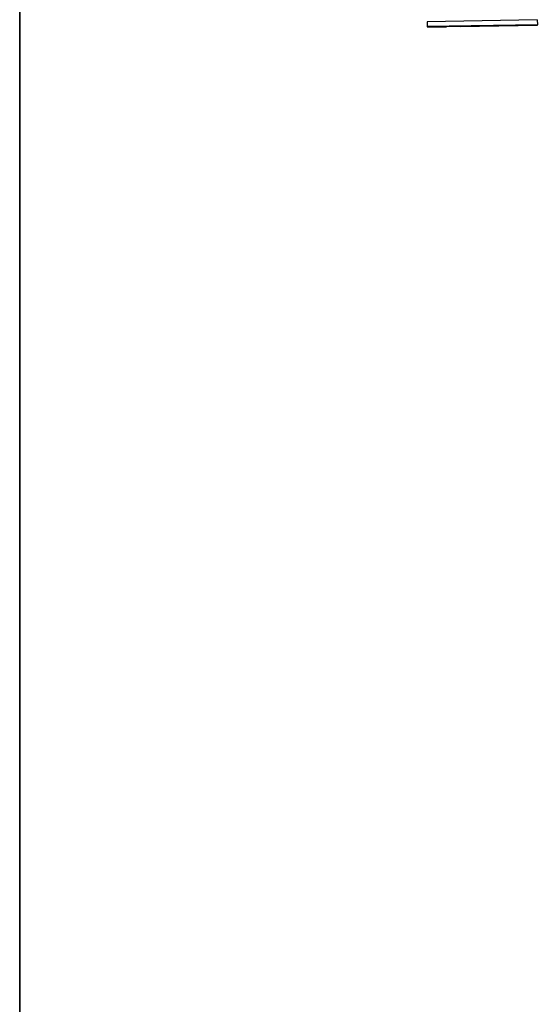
# Model space of a CAD drawing. Header units: millimetres. Extents: x 1279 to 58476, y -6899 to 74987.
# Tile 72 of 157: x 17148 to 17169, y -3143 to -3103. Entities that reach past the tile are written whole.
import ezdxf

# ---------------------------------------------------------------- set-up
doc = ezdxf.new("R2010")
doc.units = ezdxf.units.MM
doc.layers.add('UT_ZAŘÍZENÍ - OT', color=3, linetype='Continuous', lineweight=35)

msp = doc.modelspace()

# ---------------------------------------------------------------- linework, layer by layer
at = {"color": 0, "linetype": 'Continuous'}
for p, q in [((17168.874, -3103.105), (17164.375, -3103.184)), ((17164.375, -3103.184), (17164.378, -3103.383)), ((17164.375, -3103.194), (17164.378, -3103.394)), ((17168.878, -3103.305), (17164.378, -3103.383)), ((17165.728, -3103.371), (17168.878, -3103.317)), ((17168.874, -3103.105), (17168.878, -3103.305)), ((17168.878, -3103.317), (17168.878, -3103.305)), ((17164.378, -3103.383), (17164.378, -3103.394)), ((17165.728, -3103.375), (17165.165, -3103.385)), ((17165.728, -3103.375), (17165.728, -3103.371))]:
    msp.add_line(p, q, dxfattribs=at)
msp.add_open_spline([(17164.378, -3103.394), (17164.531, -3103.391), (17164.793, -3103.388), (17165.056, -3103.386), (17165.165, -3103.385)], degree=3, knots=[0, 0, 0, 0, 0.581949, 1, 1, 1, 1], dxfattribs=at)
at = {"layer": 'UT_ZAŘÍZENÍ - OT', "linetype": 'Continuous'}
msp.add_line((17147.704, -3054.96), (17147.704, -3554.96), dxfattribs=at)

doc.saveas('drawing.dxf')
